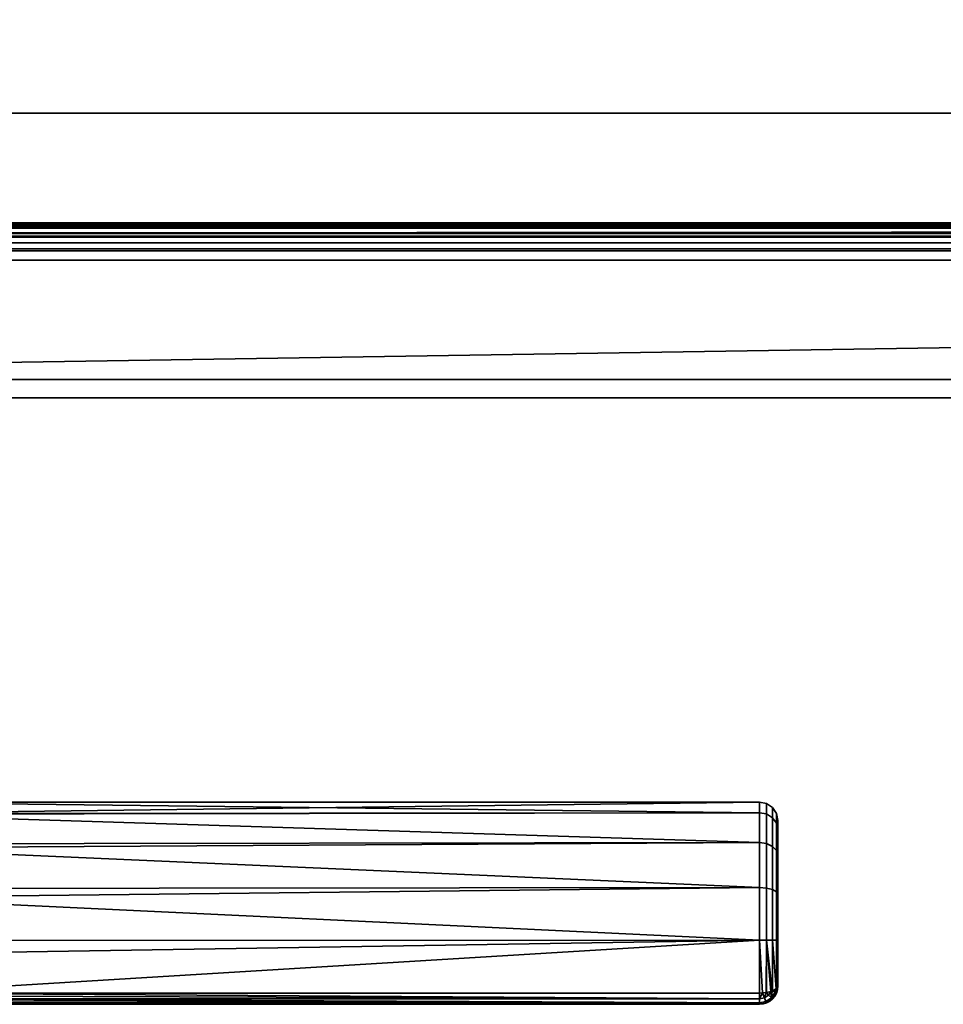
# Model space of a CAD drawing. Header units: millimetres. Extents: x -603 to 3703, y -115 to 193.
# Tile 76 of 256: x -301 to -201, y -115 to -8. Entities that reach past the tile are written whole.
import ezdxf

# ---------------------------------------------------------------- set-up
doc = ezdxf.new("R2010")
doc.units = ezdxf.units.MM
doc.layers.add('151', color=7, linetype='Continuous', true_color=0xffffff)

# ---------------------------------------------------------------- blocks, each defined once
blk = doc.blocks.new('UG_SURFACE_001')
at = {"layer": '151', "color": 252, "linetype": 'Continuous', "lineweight": 35}
for points in [[(603, -18, 2212.25), (603, 174.4, 2212.25), (-603, 174.4, 2212.25), (-603, -18, 2212.25)], [(-453, -18, 2062.25), (-453, 174.4, 2062.25), (453, 174.4, 2062.25), (453, -18, 2062.25)], [(603, -18, 2212.25), (-603, -18, 2212.25), (-453, -18, 2062.25), (453, -18, 2062.25)]]:
    blk.add_3dface(points, dxfattribs=at)
blk = doc.blocks.new('UG_SURFACE_017')
at = {"layer": '151', "color": 43, "linetype": 'Continuous', "lineweight": 35}
for points in [[(-409, 0, 2017), (-409, -34, 2017), (409, -34, 2017), (409, 0, 2017)], [(-409, -34), (-409, -2), (409, -2), (409, -34)], [(409, -34, 2017), (-409, -34, 2017), (-422, -34, 2030), (422, -34, 2030)], [(-409, -34), (409, -34), (-422, -47)], [(409, -34), (422, -34), (422, -47), (-422, -47)], [(-422, -34, 2030), (-422, -49, 2030), (422, -49, 2030), (422, -34, 2030)], [(-422, -49, 2), (-422, -47), (422, -47), (422, -49, 2)], [(-344, -49, 1190), (-318, -49, 1186.5), (422, -49, 2030), (-422, -49, 2030)], [(-318, -49, 951.5), (-344, -49, 948), (-422, -49, 2), (422, -49, 2)], [(422, -49, 2), (422, -49, 2030), (-318, -49, 1186.5), (-318, -49, 951.5)], [(-221, -94.14, 1098.25), (-319, -94.22, 1098.27), (-319, -93, 1104)], [(-221, -93, 1104), (-319, -93, 1104), (-319, -94.22, 1109.73)], [(-319, -94.22, 1109.73), (-221, -94.14, 1109.75), (-221, -93, 1104)], [(-319, -93, 1104), (-221, -93, 1104), (-221, -94.14, 1098.25)], [(-220.23, -94.28, 1109.69), (-220.23, -93.15, 1104), (-221, -93, 1104), (-221, -94.14, 1109.75)], [(-220.23, -93.15, 1104), (-220.23, -94.28, 1098.31), (-221, -94.14, 1098.25), (-221, -93, 1104)], [(-219.59, -94.69, 1109.52), (-219.59, -93.59, 1104), (-220.23, -93.15, 1104), (-220.23, -94.28, 1109.69)], [(-219.59, -93.59, 1104), (-219.59, -94.69, 1098.48), (-220.23, -94.28, 1098.31), (-220.23, -93.15, 1104)], [(-319, -94.3, 1097.9), (-221, -94.14, 1098.25), (-221, -97.4, 1093.38)], [(-221, -94.14, 1109.75), (-319, -94.22, 1109.73), (-319, -94.3, 1110.1)], [(-319, -94.3, 1110.1), (-221, -97.4, 1114.62), (-221, -94.14, 1109.75)], [(-319, -94.3, 1097.9), (-319, -94.22, 1098.27), (-221, -94.14, 1098.25)], [(-221, -97.4, 1093.38), (-319, -97.52, 1093.47), (-319, -94.3, 1097.9)], [(-319, -94.3, 1110.1), (-319, -97.52, 1114.53), (-221, -97.4, 1114.62)], [(-220.23, -97.51, 1114.51), (-220.23, -94.28, 1109.69), (-221, -94.14, 1109.75), (-221, -97.4, 1114.62)], [(-220.23, -94.28, 1098.31), (-220.23, -97.51, 1093.49), (-221, -97.4, 1093.38), (-221, -94.14, 1098.25)], [(-219.59, -97.82, 1114.2), (-219.59, -94.69, 1109.52), (-220.23, -94.28, 1109.69), (-220.23, -97.51, 1114.51)], [(-219.59, -94.69, 1098.48), (-219.59, -97.82, 1093.8), (-220.23, -97.51, 1093.49), (-220.23, -94.28, 1098.31)], [(-219.15, -95.28, 1109.27), (-219.15, -94.23, 1104), (-219.59, -93.59, 1104), (-219.59, -94.69, 1109.52)], [(-219.15, -94.23, 1104), (-219.15, -95.28, 1098.73), (-219.59, -94.69, 1098.48), (-219.59, -93.59, 1104)], [(-219, -95.99, 1108.98), (-219, -95, 1104), (-219.15, -94.23, 1104), (-219.15, -95.28, 1109.27)], [(-219, -95, 1104), (-219, -95.99, 1099.02), (-219.15, -95.28, 1098.73), (-219.15, -94.23, 1104)], [(-219.15, -98.27, 1113.74), (-219.15, -95.28, 1109.27), (-219.59, -94.69, 1109.52), (-219.59, -97.82, 1114.2)], [(-219.15, -95.28, 1098.73), (-219.15, -98.27, 1094.26), (-219.59, -97.82, 1093.8), (-219.59, -94.69, 1098.48)], [(-219, -98.82, 1113.2), (-219, -95.99, 1108.98), (-219.15, -95.28, 1109.27), (-219.15, -98.27, 1113.74)], [(-219, -95.99, 1099.02), (-219, -98.82, 1094.8), (-219.15, -98.27, 1094.26), (-219.15, -95.28, 1098.73)], [(-219, -98.82, 1113.2), (-219, -98.82, 1094.8), (-219, -95.99, 1099.02), (-219, -95, 1104)], [(-219, -95, 1104), (-219, -95.99, 1108.98), (-219, -98.82, 1113.2)], [(-319, -97.96, 1092.85), (-221, -97.4, 1093.38), (-221, -102.28, 1090.13)], [(-221, -102.28, 1117.87), (-221, -97.4, 1114.62), (-319, -97.96, 1115.15)], [(-221, -97.4, 1114.62), (-319, -97.52, 1114.53), (-319, -97.96, 1115.15)], [(-319, -97.96, 1092.85), (-319, -97.52, 1093.47), (-221, -97.4, 1093.38)], [(-220.23, -102.34, 1117.72), (-220.23, -97.51, 1114.51), (-221, -97.4, 1114.62), (-221, -102.28, 1117.87)], [(-220.23, -97.51, 1093.49), (-220.23, -102.34, 1090.28), (-221, -102.28, 1090.13), (-221, -97.4, 1093.38)], [(-219.59, -102.5, 1117.32), (-219.59, -97.82, 1114.2), (-220.23, -97.51, 1114.51), (-220.23, -102.34, 1117.72)], [(-219.59, -97.82, 1093.8), (-219.59, -102.5, 1090.68), (-220.23, -102.34, 1090.28), (-220.23, -97.51, 1093.49)], [(-221, -102.28, 1090.13), (-319, -102.38, 1090.31), (-319, -97.96, 1092.85)], [(-319, -97.96, 1115.15), (-319, -102.38, 1117.69), (-221, -102.28, 1117.87)], [(-219.15, -102.75, 1116.72), (-219.15, -98.27, 1113.74), (-219.59, -97.82, 1114.2), (-219.59, -102.5, 1117.32)], [(-219.15, -98.27, 1094.26), (-219.15, -102.75, 1091.28), (-219.59, -102.5, 1090.68), (-219.59, -97.82, 1093.8)], [(-219, -103.04, 1116.02), (-219, -98.82, 1113.2), (-219.15, -98.27, 1113.74), (-219.15, -102.75, 1116.72)], [(-219, -98.82, 1094.8), (-219, -103.04, 1091.98), (-219.15, -102.75, 1091.28), (-219.15, -98.27, 1094.26)], [(-219, -98.82, 1113.2), (-219, -103.04, 1091.98), (-219, -98.82, 1094.8)], [(-219, -98.82, 1113.2), (-219, -103.04, 1116.02), (-219, -103.04, 1091.98)], [(-319, -103.36, 1089.73), (-221, -102.28, 1090.13), (-221, -108.03, 1089)], [(-221, -108.03, 1119), (-221, -102.28, 1117.87), (-319, -103.36, 1118.27)], [(-221, -102.28, 1117.87), (-319, -102.38, 1117.69), (-319, -103.36, 1118.27)], [(-319, -103.36, 1089.73), (-319, -102.38, 1090.31), (-221, -102.28, 1090.13)], [(-220.23, -108.02, 1118.85), (-220.23, -102.34, 1117.72), (-221, -102.28, 1117.87), (-221, -108.03, 1119)], [(-220.23, -102.34, 1090.28), (-220.23, -108.02, 1089.15), (-221, -108.03, 1089), (-221, -102.28, 1090.13)], [(-219.59, -108.02, 1118.41), (-219.59, -102.5, 1117.32), (-220.23, -102.34, 1117.72), (-220.23, -108.02, 1118.85)], [(-219.59, -102.5, 1090.68), (-219.59, -108.02, 1089.59), (-220.23, -108.02, 1089.15), (-220.23, -102.34, 1090.28)], [(-219.15, -108.02, 1117.77), (-219.15, -102.75, 1116.72), (-219.59, -102.5, 1117.32), (-219.59, -108.02, 1118.41)], [(-219.15, -102.75, 1091.28), (-219.15, -108.02, 1090.23), (-219.59, -108.02, 1089.59), (-219.59, -102.5, 1090.68)], [(-219, -108.02, 1117), (-219, -103.04, 1116.02), (-219.15, -102.75, 1116.72), (-219.15, -108.02, 1117.77)], [(-219, -103.04, 1091.98), (-219, -108.02, 1091), (-219.15, -108.02, 1090.23), (-219.15, -102.75, 1091.28)], [(-221, -108.03, 1089), (-319, -108.05, 1089.24), (-319, -103.36, 1089.73)], [(-319, -103.36, 1118.27), (-319, -108.05, 1118.76), (-221, -108.03, 1119)], [(-219, -103.04, 1116.02), (-219, -113, 1092), (-219, -108.02, 1091), (-219, -103.04, 1091.98)], [(-219, -103.04, 1116.02), (-219, -108.02, 1117), (-219, -113, 1116), (-219, -113, 1092)], [(-221, -108.03, 1119), (-319, -109.57, 1118.92), (-315.65, -113.77, 1117.85)], [(-221, -108.03, 1119), (-319, -108.05, 1118.76), (-319, -109.57, 1118.92)], [(-315.65, -113.77, 1090.15), (-319, -109.57, 1089.08), (-221, -108.03, 1089)], [(-319, -109.57, 1089.08), (-319, -108.05, 1089.24), (-221, -108.03, 1089)], [(-221, -108.03, 1089), (-221, -113.77, 1090.15), (-315.65, -113.77, 1090.15)], [(-315.65, -113.77, 1117.85), (-221, -113.77, 1117.85), (-221, -108.03, 1119)], [(-221, -108.03, 1089), (-220.23, -108.02, 1089.15), (-220.27, -113.71, 1090.29), (-220.66, -113.74, 1090.22)], [(-220.66, -113.74, 1117.78), (-220.27, -113.71, 1117.71), (-220.23, -108.02, 1118.85), (-221, -108.03, 1119)], [(-221, -108.03, 1119), (-221, -113.77, 1117.85), (-220.66, -113.74, 1117.78)], [(-220.66, -113.74, 1090.22), (-221, -113.77, 1090.15), (-221, -108.03, 1089)], [(-220.23, -108.02, 1089.15), (-220.23, -113.71, 1090.29), (-220.27, -113.71, 1090.29)], [(-220.27, -113.71, 1117.71), (-220.23, -113.71, 1117.71), (-220.23, -108.02, 1118.85)], [(-220.23, -108.02, 1089.15), (-219.62, -113.55, 1090.67), (-219.75, -113.59, 1090.59)], [(-220.23, -108.02, 1089.15), (-219.59, -108.02, 1089.59), (-219.59, -113.54, 1090.69), (-219.62, -113.55, 1090.67)], [(-220.23, -108.02, 1118.85), (-220.23, -113.71, 1117.71), (-219.75, -113.59, 1117.41)], [(-219.75, -113.59, 1117.41), (-219.62, -113.55, 1117.33), (-220.23, -108.02, 1118.85)], [(-219.62, -113.55, 1117.33), (-219.59, -113.54, 1117.31), (-219.59, -108.02, 1118.41), (-220.23, -108.02, 1118.85)], [(-219.75, -113.59, 1090.59), (-220.23, -113.71, 1090.29), (-220.23, -108.02, 1089.15)], [(-219.59, -108.02, 1089.59), (-219.15, -108.02, 1090.23), (-219.15, -113.29, 1091.29), (-219.19, -113.32, 1091.24)], [(-219.59, -108.02, 1118.41), (-219.59, -113.54, 1117.31), (-219.19, -113.32, 1116.76)], [(-219.19, -113.32, 1116.76), (-219.15, -113.29, 1116.71), (-219.15, -108.02, 1117.77), (-219.59, -108.02, 1118.41)], [(-219.19, -113.32, 1091.24), (-219.59, -113.54, 1090.69), (-219.59, -108.02, 1089.59)], [(-219, -113, 1116), (-219, -108.02, 1117), (-219.15, -108.02, 1117.77), (-219.15, -113.29, 1116.71)], [(-219, -108.02, 1091), (-219, -113, 1092), (-219.15, -113.29, 1091.29), (-219.15, -108.02, 1090.23)], [(-220, -113.99, 1117.42), (-219.75, -113.59, 1117.41), (-220.23, -113.71, 1117.71)], [(-220.23, -113.71, 1090.29), (-219.75, -113.59, 1090.59), (-220, -113.99, 1090.58)], [(-219.75, -113.59, 1117.41), (-220, -113.99, 1117.42), (-219.69, -114.3, 1116.77)], [(-219.69, -114.3, 1091.23), (-220, -113.99, 1090.58), (-219.75, -113.59, 1090.59)], [(-219.69, -114.3, 1116.77), (-219.62, -113.55, 1117.33), (-219.75, -113.59, 1117.41)], [(-219.75, -113.59, 1090.59), (-219.62, -113.55, 1090.67), (-219.69, -114.3, 1091.23)], [(-219.69, -114.3, 1116.77), (-219.29, -113.69, 1116.77), (-219.62, -113.55, 1117.33)], [(-219.62, -113.55, 1090.67), (-219.29, -113.69, 1091.23), (-219.69, -114.3, 1091.23)], [(-219.59, -113.54, 1117.31), (-219.62, -113.55, 1117.33), (-219.29, -113.69, 1116.77)], [(-219.29, -113.69, 1091.23), (-219.62, -113.55, 1090.67), (-219.59, -113.54, 1090.69)], [(-219.29, -113.69, 1116.77), (-219.19, -113.32, 1116.76), (-219.59, -113.54, 1117.31)], [(-219.59, -113.54, 1090.69), (-219.19, -113.32, 1091.24), (-219.29, -113.69, 1091.23)], [(-219.29, -113.69, 1116.77), (-219.15, -113.75, 1116), (-219.15, -113.29, 1116.71)], [(-219.15, -113.29, 1116.71), (-219.19, -113.32, 1116.76), (-219.29, -113.69, 1116.77)], [(-219.29, -113.69, 1091.23), (-219.19, -113.32, 1091.24), (-219.15, -113.29, 1091.29)], [(-219.15, -113.29, 1091.29), (-219.15, -113.75, 1092), (-219.29, -113.69, 1091.23)], [(-219.15, -113.75, 1116), (-219, -113, 1116), (-219.15, -113.29, 1116.71)], [(-219.15, -113.29, 1091.29), (-219, -113, 1092), (-219.15, -113.75, 1092)], [(-219.15, -113.75, 1092), (-219, -113, 1092), (-219, -113, 1116), (-219.15, -113.75, 1116)], [(-315.83, -114.57, 1117.24), (-315.91, -114.83, 1116.76), (-221, -114.85, 1116.76)], [(-221, -114.85, 1091.23), (-315.91, -114.83, 1091.24), (-315.83, -114.57, 1090.76)], [(-221, -114.85, 1116.76), (-315.79, -114.42, 1117.38), (-315.83, -114.57, 1117.24)], [(-315.83, -114.57, 1090.76), (-315.79, -114.42, 1090.62), (-221, -114.85, 1091.23)], [(-315.71, -114.07, 1117.69), (-315.79, -114.4, 1117.39), (-221, -114.41, 1117.41)], [(-221, -114.41, 1090.58), (-315.79, -114.4, 1090.61), (-315.71, -114.07, 1090.31)], [(-221, -114.85, 1116.76), (-221, -114.85, 1116.77), (-315.79, -114.4, 1117.39)], [(-315.79, -114.4, 1117.39), (-315.79, -114.42, 1117.38), (-221, -114.85, 1116.76)], [(-221, -114.85, 1116.77), (-221, -114.41, 1117.41), (-315.79, -114.4, 1117.39)], [(-221, -114.85, 1091.23), (-315.79, -114.42, 1090.62), (-315.79, -114.4, 1090.61)], [(-315.79, -114.4, 1090.61), (-221, -114.41, 1090.59), (-221, -114.85, 1091.23)], [(-221, -114.41, 1090.58), (-221, -114.41, 1090.59), (-315.79, -114.4, 1090.61)], [(-221, -114.41, 1117.41), (-315.65, -113.78, 1117.84), (-315.71, -114.07, 1117.69)], [(-315.71, -114.07, 1090.31), (-315.65, -113.78, 1090.16), (-221, -114.41, 1090.58)], [(-221, -114.41, 1117.41), (-221, -114.41, 1117.42), (-315.65, -113.77, 1117.85)], [(-315.65, -113.77, 1117.85), (-315.65, -113.78, 1117.84), (-221, -114.41, 1117.41)], [(-221, -114.41, 1117.42), (-221, -113.77, 1117.85), (-315.65, -113.77, 1117.85)], [(-221, -114.41, 1090.58), (-315.65, -113.78, 1090.16), (-315.65, -113.77, 1090.15)], [(-315.65, -113.77, 1090.15), (-221, -113.77, 1090.15), (-221, -114.41, 1090.58)], [(-221, -114.41, 1117.42), (-220.46, -114.3, 1117.42), (-220.66, -113.74, 1117.78)], [(-220.66, -113.74, 1117.78), (-221, -113.77, 1117.85), (-221, -114.41, 1117.42)], [(-221, -114.41, 1090.58), (-221, -113.77, 1090.15), (-220.66, -113.74, 1090.22)], [(-220.66, -113.74, 1090.22), (-220.46, -114.3, 1090.58), (-221, -114.41, 1090.58)], [(-220.46, -114.3, 1117.42), (-221, -114.41, 1117.42), (-221, -114.41, 1117.41)], [(-221, -114.41, 1117.41), (-221, -114.85, 1116.77), (-220.29, -114.7, 1116.77), (-220.46, -114.3, 1117.42)], [(-220.46, -114.3, 1090.58), (-220.29, -114.7, 1091.23), (-221, -114.85, 1091.23), (-221, -114.41, 1090.59)], [(-221, -114.41, 1090.59), (-221, -114.41, 1090.58), (-220.46, -114.3, 1090.58)], [(-220.27, -113.71, 1117.71), (-220.66, -113.74, 1117.78), (-220.46, -114.3, 1117.42)], [(-220.46, -114.3, 1090.58), (-220.66, -113.74, 1090.22), (-220.27, -113.71, 1090.29)], [(-220.46, -114.3, 1117.42), (-220, -113.99, 1117.42), (-220.27, -113.71, 1117.71)], [(-220.27, -113.71, 1090.29), (-220, -113.99, 1090.58), (-220.46, -114.3, 1090.58)], [(-220, -113.99, 1117.42), (-220.46, -114.3, 1117.42), (-220.29, -114.7, 1116.77), (-219.69, -114.3, 1116.77)], [(-219.69, -114.3, 1091.23), (-220.29, -114.7, 1091.23), (-220.46, -114.3, 1090.58), (-220, -113.99, 1090.58)], [(-219.69, -114.3, 1116.77), (-220.29, -114.7, 1116.77), (-220.23, -114.85, 1116), (-219.59, -114.41, 1116)], [(-219.59, -114.41, 1092), (-220.23, -114.85, 1092), (-220.29, -114.7, 1091.23), (-219.69, -114.3, 1091.23)], [(-220.23, -113.71, 1117.71), (-220.27, -113.71, 1117.71), (-220, -113.99, 1117.42)], [(-220, -113.99, 1090.58), (-220.27, -113.71, 1090.29), (-220.23, -113.71, 1090.29)], [(-220.23, -114.85, 1092), (-219.59, -114.41, 1092), (-219.59, -114.41, 1116), (-220.23, -114.85, 1116)], [(-219.29, -113.69, 1116.77), (-219.69, -114.3, 1116.77), (-219.58, -114.41, 1116), (-219.15, -113.76, 1116)], [(-219.15, -113.76, 1092), (-219.58, -114.41, 1092), (-219.69, -114.3, 1091.23), (-219.29, -113.69, 1091.23)], [(-219.59, -114.41, 1116), (-219.58, -114.41, 1116), (-219.69, -114.3, 1116.77)], [(-219.69, -114.3, 1091.23), (-219.58, -114.41, 1092), (-219.59, -114.41, 1092)], [(-219.58, -114.41, 1116), (-219.59, -114.41, 1116), (-219.59, -114.41, 1092), (-219.58, -114.41, 1092)], [(-219.58, -114.41, 1092), (-219.15, -113.76, 1092), (-219.15, -113.76, 1116), (-219.58, -114.41, 1116)], [(-219.15, -113.76, 1116), (-219.15, -113.75, 1116), (-219.29, -113.69, 1116.77)], [(-219.29, -113.69, 1091.23), (-219.15, -113.75, 1092), (-219.15, -113.76, 1092)], [(-219.15, -113.75, 1116), (-219.15, -113.76, 1116), (-219.15, -113.76, 1092), (-219.15, -113.75, 1092)], [(-315.93, -114.89, 1116.66), (-316, -115, 1116), (-221, -115, 1116)], [(-221, -115, 1092), (-316, -115, 1092), (-315.93, -114.89, 1091.34)], [(-221, -115, 1092), (-221, -115, 1116), (-316, -115, 1115.95), (-316, -115, 1092.05)], [(-221, -115, 1116), (-316, -115, 1116), (-316, -115, 1115.95)], [(-316, -115, 1092.05), (-316, -115, 1092), (-221, -115, 1092)], [(-221, -115, 1116), (-315.92, -114.85, 1116.72), (-315.93, -114.89, 1116.66)], [(-315.93, -114.89, 1091.34), (-315.92, -114.85, 1091.28), (-221, -115, 1092)], [(-315.91, -114.83, 1116.76), (-315.92, -114.85, 1116.72), (-221, -115, 1116)], [(-221, -115, 1092), (-315.92, -114.85, 1091.28), (-315.91, -114.83, 1091.24)], [(-221, -115, 1116), (-221, -114.85, 1116.76), (-315.91, -114.83, 1116.76)], [(-221, -114.85, 1091.23), (-221, -114.85, 1091.24), (-315.91, -114.83, 1091.24)], [(-315.91, -114.83, 1091.24), (-221, -114.85, 1091.24), (-221, -115, 1092)], [(-220.29, -114.7, 1116.77), (-221, -114.85, 1116.76), (-221, -115, 1116), (-220.23, -114.85, 1116)], [(-220.29, -114.7, 1116.77), (-221, -114.85, 1116.77), (-221, -114.85, 1116.76)], [(-220.23, -114.85, 1092), (-221, -115, 1092), (-221, -114.85, 1091.24), (-220.29, -114.7, 1091.23)], [(-221, -114.85, 1091.24), (-221, -114.85, 1091.23), (-220.29, -114.7, 1091.23)], [(-220.23, -114.85, 1092), (-220.23, -114.85, 1116), (-221, -115, 1116), (-221, -115, 1092)], [(-220.23, -114.85, 1116), (-220.23, -114.85, 1116), (-220.29, -114.7, 1116.77)], [(-220.29, -114.7, 1091.23), (-220.23, -114.85, 1092), (-220.23, -114.85, 1092)]]:
    blk.add_3dface(points, dxfattribs=at)
blk = doc.blocks.new('UG_SURFACE_035')
at = {"layer": '151', "color": 252, "linetype": 'Continuous', "lineweight": 35}
for points in [[(-414.5, -29.92, 2021.75), (414.5, -29.92, 2021.75), (414.5, 14.42, 2021.75), (-414.5, 14.42, 2021.75)], [(-413, -29.92, 2020.25), (-413, 14.42, 2020.25), (413, 14.42, 2020.25), (413, -29.92, 2020.25)], [(-468, -18, 2075.25), (468, -18, 2075.25), (466.5, -18, 2073.75), (-466.5, -18, 2073.75)], [(-468, -18, 2075.25), (-468, -29.92, 2075.25), (468, -29.92, 2075.25), (468, -18, 2075.25)], [(-466.5, -18, 2073.75), (466.5, -18, 2073.75), (466.5, -29.92, 2073.75), (-466.5, -29.92, 2073.75)], [(467.94, -30.52, 2075.19), (-468, -29.92, 2075.25), (-467.94, -30.52, 2075.19)], [(467.94, -30.52, 2075.19), (468, -29.92, 2075.25), (-468, -29.92, 2075.25)], [(-466.47, -30.23, 2073.72), (-466.5, -29.92, 2073.75), (466.5, -29.92, 2073.75)], [(-466.47, -30.23, 2073.72), (466.5, -29.92, 2073.75), (466.47, -30.23, 2073.72)], [(414.53, -30.23, 2021.78), (-414.5, -29.92, 2021.75), (-414.53, -30.23, 2021.78)], [(414.53, -30.23, 2021.78), (414.5, -29.92, 2021.75), (-414.5, -29.92, 2021.75)], [(-413.06, -30.52, 2020.31), (413, -29.92, 2020.25), (413.06, -30.52, 2020.31)], [(-413.06, -30.52, 2020.31), (-413, -29.92, 2020.25), (413, -29.92, 2020.25)], [(-467.94, -30.52, 2075.19), (-467.77, -31.1, 2075.02), (467.77, -31.1, 2075.02), (467.94, -30.52, 2075.19)], [(466.47, -30.23, 2073.72), (466.38, -30.52, 2073.63), (-466.38, -30.52, 2073.63), (-466.47, -30.23, 2073.72)], [(466.04, -31.04, 2073.29), (-466.04, -31.04, 2073.29), (-466.38, -30.52, 2073.63), (466.38, -30.52, 2073.63)], [(465.52, -31.38, 2072.77), (-465.52, -31.38, 2072.77), (-466.04, -31.04, 2073.29), (466.04, -31.04, 2073.29)], [(414.96, -31.04, 2022.21), (-414.96, -31.04, 2022.21), (-415.48, -31.38, 2022.73), (415.48, -31.38, 2022.73)], [(414.62, -30.52, 2021.87), (-414.62, -30.52, 2021.87), (-414.96, -31.04, 2022.21), (414.96, -31.04, 2022.21)], [(-414.53, -30.23, 2021.78), (-414.62, -30.52, 2021.87), (414.62, -30.52, 2021.87)], [(-414.53, -30.23, 2021.78), (414.62, -30.52, 2021.87), (414.53, -30.23, 2021.78)], [(413.06, -30.52, 2020.31), (-413.23, -31.1, 2020.48), (-413.06, -30.52, 2020.31)], [(413.06, -30.52, 2020.31), (413.23, -31.1, 2020.48), (-413.23, -31.1, 2020.48)], [(467.77, -31.1, 2075.02), (-467.77, -31.1, 2075.02), (-467.1, -32.1, 2074.35), (467.1, -32.1, 2074.35)], [(467.1, -32.1, 2074.35), (-467.1, -32.1, 2074.35), (-466.1, -32.77, 2073.35), (466.1, -32.77, 2073.35)], [(464.92, -31.5, 2072.17), (-464.92, -31.5, 2072.17), (-465.52, -31.38, 2072.77), (465.52, -31.38, 2072.77)], [(-464.92, -31.5, 2072.17), (464.92, -31.5, 2072.17), (416.08, -31.5, 2023.33), (-416.08, -31.5, 2023.33)], [(415.48, -31.38, 2022.73), (-415.48, -31.38, 2022.73), (-416.08, -31.5, 2023.33), (416.08, -31.5, 2023.33)], [(414.9, -32.77, 2022.15), (-414.9, -32.77, 2022.15), (-413.9, -32.1, 2021.15), (413.9, -32.1, 2021.15)], [(413.9, -32.1, 2021.15), (-413.9, -32.1, 2021.15), (-413.23, -31.1, 2020.48), (413.23, -31.1, 2020.48)], [(466.1, -32.77, 2073.35), (-466.1, -32.77, 2073.35), (-464.92, -33, 2072.17), (464.92, -33, 2072.17)], [(-464.92, -33, 2072.17), (-416.08, -33, 2023.33), (416.08, -33, 2023.33), (464.92, -33, 2072.17)], [(416.08, -33, 2023.33), (-416.08, -33, 2023.33), (-414.9, -32.77, 2022.15), (414.9, -32.77, 2022.15)]]:
    blk.add_3dface(points, dxfattribs=at)

msp = doc.modelspace()

# ---------------------------------------------------------------- linework, layer by layer
at = {"layer": '151', "color": 252, "linetype": 'Continuous', "lineweight": 35, "true_color": 0x939598}
for p, q in [((-603, -18, 2212.25), (603, -18, 2212.25)), ((468, -18, 2075.25), (-468, -18, 2075.25)), ((466.5, -18, 2073.75), (-466.5, -18, 2073.75)), ((453, -18, 2062.25), (-453, -18, 2062.25)), ((468, -29.92, 2075.25), (-468, -29.92, 2075.25)), ((466.5, -29.92, 2073.75), (-466.5, -29.92, 2073.75)), ((414.5, -29.92, 2021.75), (-414.5, -29.92, 2021.75)), ((413, -29.92, 2020.25), (-413, -29.92, 2020.25)), ((464.92, -31.5, 2072.17), (-464.92, -31.5, 2072.17)), ((416.08, -31.5, 2023.33), (-416.08, -31.5, 2023.33)), ((464.92, -33, 2072.17), (-464.92, -33, 2072.17)), ((416.08, -33, 2023.33), (-416.08, -33, 2023.33)), ((422, -34, 2030), (-422, -34, 2030)), ((409, -34, 2017), (-409, -34, 2017)), ((-422, -47), (422, -47)), ((422, -49, 2), (-422, -49, 2)), ((-422, -49, 2030), (422, -49, 2030)), ((-422, -49, 2030), (422, -49, 2030)), ((-219, -113, 1116), (-219, -113, 1092)), ((-221, -113.77, 1090.15), (-315.65, -113.77, 1090.15)), ((-315.65, -113.77, 1117.85), (-221, -113.77, 1117.85)), ((-316, -115, 1092), (-221, -115, 1092)), ((-221, -115, 1116), (-316, -115, 1116)), ((-221, -115, 1092), (-221, -115, 1116))]:
    msp.add_line(p, q, dxfattribs=at)
at = {"layer": '151', "color": 252, "linetype": 'Continuous', "lineweight": 35, "true_color": 0x939598, "extrusion": (-1, 0, 0)}
msp.add_arc((108, 1104, 221), 15, 67.3801, 292.6199, dxfattribs=at)
at = {"layer": '151', "color": 252, "linetype": 'Continuous', "lineweight": 35, "true_color": 0x939598, "extrusion": (1, 0, 0)}
for centre, radius, start, end in [((-108, 1104, -219), 13, 247.3801, 112.6199), ((-113, 1092, -221), 2, 180, 247.3801), ((-113, 1116, -221), 2, 112.6199, 180)]:
    msp.add_arc(centre, radius, start, end, dxfattribs=at)
at = {"layer": '151', "color": 252, "linetype": 'Continuous', "lineweight": 35, "true_color": 0x939598, "extrusion": (0, 0, -1)}
msp.add_arc((221, -113, -1092), 2, 180, 270, dxfattribs=at)
at = {"layer": '151', "color": 252, "linetype": 'Continuous', "lineweight": 35, "true_color": 0x939598, "extrusion": (-1.44783e-14, -0.923077, -0.384615)}
msp.add_arc((-221, 1073.62, -324.92), 2, 360, 90, dxfattribs=at)
at = {"layer": '151', "color": 252, "linetype": 'Continuous', "lineweight": 35, "true_color": 0x939598}
msp.add_arc((-221, -113, 1116), 2, 270, 0, dxfattribs=at)
at = {"layer": '151', "color": 252, "linetype": 'Continuous', "lineweight": 35, "true_color": 0x939598, "extrusion": (1.44783e-14, -0.923077, 0.384615)}
msp.add_arc((-221, 964.54, 524.31), 2, 270, 360, dxfattribs=at)

# ---------------------------------------------------------------- block references
at = {"layer": '151', "color": 252, "linetype": 'Continuous', "lineweight": 35, "true_color": 0x939598}
for name in ['UG_SURFACE_001', 'UG_SURFACE_035', 'UG_SURFACE_017']:
    msp.add_blockref(name, (0, 0), dxfattribs=at)

doc.saveas('drawing.dxf')
